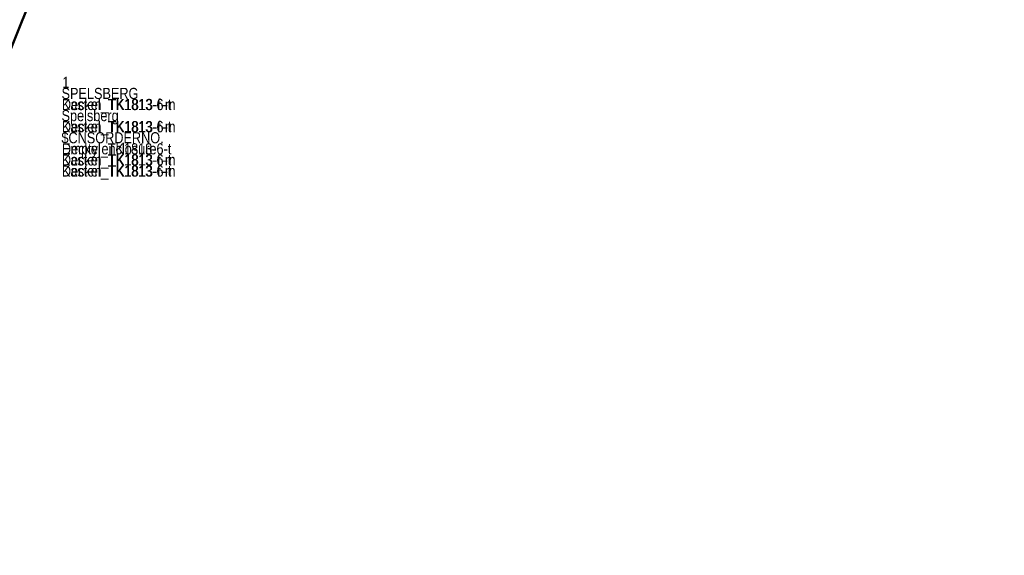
# Model space of a CAD drawing. Extents: x -420 to 300, y 62 to 1112.
# Tile 47 of 256: x -298.82 to -297.932, y 235.381 to 235.864. Entities that reach past the tile are written whole.
import ezdxf

# ---------------------------------------------------------------- set-up
doc = ezdxf.new("R2010")
doc.units = 0
doc.layers.get('0').update_dxf_attribs({"lineweight": 13})
doc.layers.add('AM_6', color=2, linetype='Continuous', lineweight=35, true_color=0xffff00)
doc.layers.add('ConnectionPoints', color=7, linetype='Continuous', lineweight=50)
doc.styles.get("Standard").update_dxf_attribs({"font": 'ARIALN.TTF'})

# ---------------------------------------------------------------- blocks, each defined once
blk = doc.blocks.new('Blockreferenz-A06CPV2DL0', base_point=(-301.48312, 232.12239))
at = {"layer": 'AM_6', "char_height": 0.01, "attachment_point": 1}
for s, insert in [('{\\fArial Narrow;1}', (-298.78191, 235.81239)), ('{\\fArial Narrow;SPELSBERG}', (-298.78261, 235.80239)), ('{\\fArial Narrow;Deckel_TK1813-6-t}', (-298.78225, 235.79239)), ('{\\fArial Narrow;Spelsberg}', (-298.78261, 235.78239)), ('{\\fArial Narrow;Deckel_TK1813-6-t}', (-298.78225, 235.77239)), ('{\\fArial Narrow;$CNSORDERNO.}', (-298.78271, 235.76239)), ('{\\fArial Narrow;Deckel_TK1813-6-t}', (-298.78225, 235.75239)), ('{\\fArial Narrow;Deckel_TK1813-6-t}', (-298.78225, 235.74239)), ('{\\fArial Narrow;Deckel_TK1813-6-t}', (-298.78225, 235.73239))]:
    blk.add_mtext(s, dxfattribs=dict(at, insert=insert))
blk = doc.blocks.new('Blockreferenz-A06CPV2LL0', base_point=(-301.48312, 232.12239))
at = {"layer": 'AM_6', "char_height": 0.01, "attachment_point": 1}
for s, insert in [('{\\fArial Narrow;1}', (-298.78191, 235.81239)), ('{\\fArial Narrow;SPELSBERG}', (-298.78261, 235.80239)), ('{\\fArial Narrow;Kasten_TK1813-f-m}', (-298.78229, 235.79239)), ('{\\fArial Narrow;Spelsberg}', (-298.78261, 235.78239)), ('{\\fArial Narrow;Kasten_TK1813-f-m}', (-298.78229, 235.77239)), ('{\\fArial Narrow;$CNSORDERNO.}', (-298.78271, 235.76239)), ('{\\fArial Narrow;Empty enclosure}', (-298.78223, 235.75239)), ('{\\fArial Narrow;Kasten_TK1813-f-m}', (-298.78229, 235.74239)), ('{\\fArial Narrow;Kasten_TK1813-f-m}', (-298.78229, 235.73239))]:
    blk.add_mtext(s, dxfattribs=dict(at, insert=insert))
blk = doc.blocks.new('Bauteilbeschriftung-A06CPV6PL0', base_point=(-299.01251, 235.38052))
at = {"color": 0, "linetype": 'ByBlock', "lineweight": -2, "ltscale": 0.5}
blk.add_line((-297.93205, 238.06369), (-299.01251, 235.38052), dxfattribs=at)

msp = doc.modelspace()

# ---------------------------------------------------------------- block references
at = {"ltscale": 0.13}
for name in ['Blockreferenz-A06CPV2DL0', 'Blockreferenz-A06CPV2LL0']:
    msp.add_blockref(name, (-301.48312, 232.12239), dxfattribs=at)
at = {"layer": 'ConnectionPoints', "ltscale": 0.5}
msp.add_blockref('Bauteilbeschriftung-A06CPV6PL0', (-299.01251, 235.38052), dxfattribs=at)

doc.saveas('drawing.dxf')
